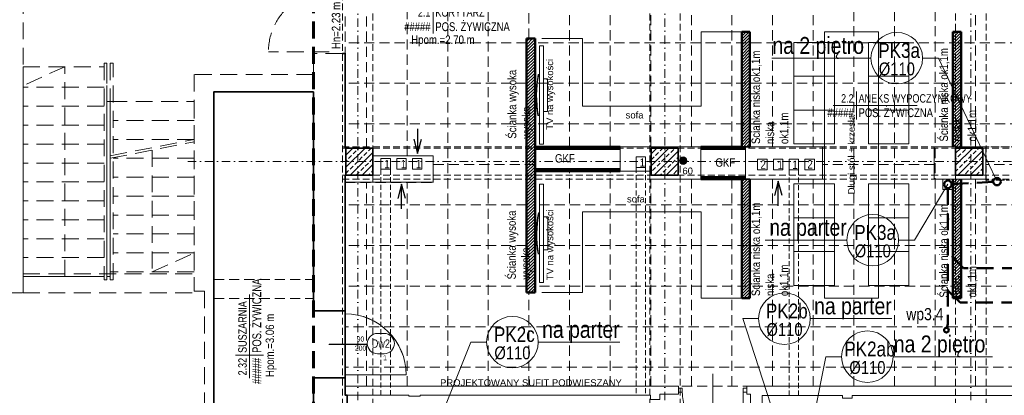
# Model space of a CAD drawing. Header units: millimetres. Extents: x -96593 to 66336, y -23969 to 7139.
# Tile 181 of 256: x -76196 to -74741, y -11182 to -10626. Entities that reach past the tile are written whole.
import ezdxf
from ezdxf.enums import TextEntityAlignment as Align

# ---------------------------------------------------------------- set-up
doc = ezdxf.new("R2010")
doc.units = ezdxf.units.MM
for name, pattern in [('DASHDOT', [1, 0.5, -0.25, 0, -0.25]), ('DASHED', [0.75, 0.5, -0.25]), ('DASHEDX2', [1.5, 1, -0.5])]:
    doc.linetypes.add(name, pattern=pattern)
for name, color, linetype, lineweight in [('!MARIUSZ', 220, 'Continuous', 35), ('BA_drz', 7, 'Continuous', 18), ('BA_KS_ist.', 34, 'Continuous', 50), ('BA_met', 7, 'Continuous', 18), ('BA_sym', 7, 'Continuous', 18), ('BA_txc', 1, 'Continuous', 18), ('BA_txs', 2, 'Continuous', 18), ('MM_KS_OPISY', 7, 'Continuous', 9), ('mm_went_opis', 7, 'Continuous', 15), ('PG_KANALIZACJA', 7, 'Continuous', 18), ('PG_KONSTRUKCJA', 5, 'Continuous', 35), ('PG_OSIE', 1, 'DASHDOT', 18), ('PG_PODCIĄGI', 1, 'DASHED', 18), ('PG_PRZERYWANE_ŚREDNIE', 1, 'DASHEDX2', 18), ('PG_SZRAF', 1, 'Continuous', 18), ('PG_WIDOKOWE_CIENKIE', 1, 'Continuous', 18), ('PG_WYPOSAŻENIE', 1, 'Continuous', 18), ('PG_ŚCIANY_DZIAŁOWE', 3, 'Continuous', 18), ('PG_ŚCIANY_SŁUPY', 4, 'Continuous', 35), ('Wyposażenie', 134, 'Continuous', 18)]:
    doc.layers.add(name, color=color, linetype=linetype, lineweight=lineweight)
doc.layers.add('BA_pom', color=6, linetype='Continuous', lineweight=18, plot=False)
doc.styles.add('BIKTS', font='bikromsw.shx', dxfattribs={"width": 0.85})
doc.styles.add('ROMANS', font='bikromsw.shx', dxfattribs={"width": 0.8})
doc.styles.get("Standard").update_dxf_attribs({"font": 'arial.ttf'})
pattern_1 = [(45, (-8805.7846, 2203.747), (-2.245064, 2.245064), [])]

# ---------------------------------------------------------------- blocks, each defined once
blk = doc.blocks.new('dr1h901')
at = {"color": 0}
blk.add_line((-0.5, 0), (-0.5, 1), dxfattribs=at)
blk.add_line((0, 0.362), (0, -0.266))
blk.add_arc((-0.5, 0), 1, 0, 90, dxfattribs=at)
blk = doc.blocks.new('bikmet')
blk.add_line((0, 1.65), (0, -1.65))
at = {"style": 'ROMANS', "width": 0.8}
blk.add_attdef('NRPOM', text='', height=1, dxfattribs=at).set_placement((-0.33, 0.33), align=Align.RIGHT)
blk.add_attdef('NWAPOM', (0.25, 0.33), '', height=1, dxfattribs=at)
blk.add_attdef('PODLOGA', text='', height=1.04, dxfattribs=at).set_placement((0.25, -0.33), align=Align.TOP_LEFT)
blk = doc.blocks.new('jamb')
blk.add_lwpolyline([(-0.5, -0.5), (-0.5, 0.5), (0.5, 0.5), (0.5, -0.5)], close=True)
blk = doc.blocks.new('symdrz')
blk.add_lwpolyline([(-10, -30, -1), (-10, 30), (10, 30, -1), (10, -30)], format="xyb", close=True)
at = {"style": 'BIKTS', "width": 0.8}
blk.add_attdef('SZERDRZ', text='', height=25, dxfattribs=at).set_placement((77.1, 8.8), align=Align.CENTER)
blk.add_attdef('SYMDRZ', text='', height=25, dxfattribs=at).set_placement((0, 0), align=Align.MIDDLE)
blk.add_attdef('WYSDRZ', text='', height=25, dxfattribs=at).set_placement((77.1, -9.5), align=Align.TOP_CENTER)
blk = doc.blocks.new('A$C4120e4f7')
at = {"linetype": 'DASHED', "ltscale": 10}
blk.add_line((40, 49), (40, 0), dxfattribs=at)
blk.add_lwpolyline([(0, 49), (80, 49), (80, 0), (0, 0)], close=True, dxfattribs=at)
blk = doc.blocks.new('A$C243F7E6F')
at = {"layer": 'PG_SZRAF'}
h = blk.add_hatch(dxfattribs=at)
h.set_pattern_fill('ANSI33', color=256, scale=2)
h.set_pattern_definition([(45, (-6891.598, -2675.306), (-8.980256, 8.980256), []), (45, (-6882.618, -2675.306), (-8.980256, 8.980256), [6.35, -3.175])])
h.paths.add_polyline_path([(0, 0), (40, 0), (40, -40), (0, -40)])
at = {"layer": 'PG_KONSTRUKCJA'}
blk.add_lwpolyline([(0, 0), (40, 0), (40, -40), (0, -40), (0, 0)], dxfattribs=at)
blk = doc.blocks.new('A$Ca59fcd27')
at = {"layer": '!MARIUSZ', "color": 116, "lineweight": 5, "true_color": 0x136734}
for p, q in [((0, 50), (60, 50)), ((0, 0), (0, 50)), ((60, 50), (60, 0)), ((60, 0), (0, 0))]:
    blk.add_line(p, q, dxfattribs=at)
blk = doc.blocks.new('SUFITY_1_P')
at = {"layer": 'PG_PRZERYWANE_ŚREDNIE', "color": 251, "lineweight": 15, "ltscale": 15, "true_color": 0x636466}
for points in [[(9748.6, -489), (10934.6, -489), (10934.6, -641.5), (11086.1, -641.5), (11086.1, -831), (11539.6, -831), (11539.6, -1195.5), (11102.1, -1195.5), (11102.1, -1143), (9734.6, -1143), (9734.6, -841.5), (9864.6, -841.5), (9864.6, -802.5), (9775.6, -802.5), (9775.6, -791), (9734.6, -791), (9734.6, -515), (9748.6, -515), (9748.6, -489)], [(9766.1, -791), (9766.1, -489)], [(9826.1, -802.5), (9826.1, -489)], [(9886.1, -1143), (9886.1, -489)], [(9946.1, -1143), (9946.1, -489)], [(10006.1, -629), (10006.1, -489)], [(10066.1, -789), (10066.1, -489)], [(10126.1, -789), (10126.1, -489)], [(10186.1, -789), (10186.1, -489)], [(10246.1, -789), (10246.1, -489)], [(10306.1, -789), (10306.1, -489)], [(10366.1, -789), (10366.1, -489)], [(10426.1, -789), (10426.1, -489)], [(10486.1, -1143), (10486.1, -489)], [(10546.1, -1143), (10546.1, -489)], [(10606.1, -1143), (10606.1, -489)], [(10666.1, -789), (10666.1, -489)], [(10002.6, -635), (9734.6, -635)], [(10934.6, -635), (10015.1, -635)], [(10002.6, -695), (9734.6, -695)], [(10934.6, -695), (10015.1, -695)], [(10002.6, -755), (9734.6, -755)], [(10934.6, -755), (10015.1, -755)], [(10015.2, -815), (9864.6, -815)], [(10066.1, -1143), (10066.1, -825)], [(10126.1, -1143), (10126.1, -825)], [(10605.1, -815), (10440.1, -815)], [(10866.1, -815), (10681.1, -815)], [(9766.1, -1143), (9766.1, -841.5)], [(9826.1, -1143), (9826.1, -841.5)], [(10186.1, -1143), (10186.1, -837)], [(10246.1, -1143), (10246.1, -837)], [(10306.1, -1143), (10306.1, -837)], [(10366.1, -1143), (10366.1, -837)], [(10426.1, -1143), (10426.1, -837)], [(10666.1, -1143), (10666.1, -837)], [(10002.6, -875), (9734.6, -875)], [(10936.6, -875), (10015.1, -875)], [(10002.6, -935), (9734.6, -935)], [(10936.6, -935), (10015.1, -935)], [(10002.6, -995), (9734.6, -995)], [(10936.6, -995), (10015.1, -995)], [(10006.1, -1143), (10006.1, -1004.5)], [(11539.6, -1055), (9734.6, -1055)], [(11539.6, -1115), (9734.6, -1115)]]:
    blk.add_lwpolyline(points, dxfattribs=at)
for points in [[(10002.6, -629), (10015.1, -629), (10015.1, -1004.5), (10002.6, -1004.5)], [(10440.1, -789), (10015.5, -789), (10015.1, -825), (10184.6, -825), (10184.6, -837), (10440.1, -837)], [(10681.1, -837), (10605.1, -837), (10605.1, -789), (10681.1, -789)]]:
    blk.add_lwpolyline(points, close=True, dxfattribs=at)
blk = doc.blocks.new('A$C19ebea96')
at = {"layer": 'PG_WIDOKOWE_CIENKIE', "color": 40, "true_color": 0xf8d731}
for points in [[(-53.1, -620.1), (-39.1, -620.1), (-39.1, -636.1), (-53.1, -636.1)], [(-15.8, -620.1), (-29.8, -620.1), (-29.8, -636.1), (-15.8, -636.1)], [(7.4, -620.1), (-6.6, -620.1), (-6.6, -636.1), (7.4, -636.1)], [(337.8, -617.8), (323.8, -617.8), (323.8, -633.8), (337.8, -633.8)], [(517.4, -621.3), (503.4, -621.3), (503.4, -637.3), (517.4, -637.3)], [(540.7, -621.3), (526.7, -621.3), (526.7, -637.3), (540.7, -637.3)], [(563.9, -621.3), (549.9, -621.3), (549.9, -637.3), (563.9, -637.3)], [(587.2, -621.3), (573.2, -621.3), (573.2, -637.3), (587.2, -637.3)]]:
    blk.add_lwpolyline(points, close=True, dxfattribs=at)
blk = doc.blocks.new('A$C5DA075D8')
at = {"layer": 'PG_KANALIZACJA'}
h = blk.add_hatch(color=252, dxfattribs=at)
h.dxf.hatch_style = 1
h.paths.add_polyline_path([(1433.7, 1394.3, 1), (1422.7, 1394.3, 1)])
at = {"layer": 'PG_WIDOKOWE_CIENKIE', "lineweight": 18}
h = blk.add_hatch(dxfattribs=at)
h.set_pattern_fill('LINE', color=252, angle=45)
h.set_pattern_definition(pattern_1)
h.paths.add_polyline_path([(1209.3, 1574.8), (1196.8, 1574.8), (1196.8, 1199.3), (1209.3, 1199.3)])
h = blk.add_hatch(dxfattribs=at)
h.set_pattern_fill('LINE', color=252, angle=45)
h.set_pattern_definition(pattern_1)
h.paths.add_polyline_path([(1526.8, 1584.8), (1514.8, 1584.8), (1514.8, 1414.8), (1454.3, 1414.8), (1454.3, 1411.8), (1520.3, 1411.8), (1520.3, 1414.8), (1526.8, 1414.8)])
h.paths.add_polyline_path([(1526.8, 1366.8), (1520.3, 1366.8), (1520.3, 1369.8), (1454.3, 1369.8), (1454.3, 1366.8), (1514.8, 1366.8), (1514.8, 1190.8), (1526.8, 1190.8)])
h = blk.add_hatch(dxfattribs=at)
h.set_pattern_fill('LINE', color=252, angle=45)
h.set_pattern_definition(pattern_1)
h.paths.add_polyline_path([(1838.8, 1584.8), (1826.8, 1584.8), (1826.8, 1414.8), (1838.8, 1414.8)])
h.paths.add_polyline_path([(1838.8, 1366.8), (1826.8, 1366.8), (1826.8, 1190.8), (1838.8, 1190.8)])
at = {"layer": '!MARIUSZ', "color": 252, "lineweight": 5}
for p, q in [((1215.7, 1491.3), (1215.7, 1563.9)), ((1215.7, 1563.9), (1221.7, 1563.9)), ((1221.7, 1563.9), (1221.7, 1418.7)), ((1214.1, 1521.6), (1214.9, 1521.6)), ((1215.7, 1521.6), (1214.9, 1521.6)), ((1215.7, 1461.1), (1215.7, 1521.6)), ((1221.7, 1515.5), (1227.9, 1515.5)), ((1227.9, 1467.1), (1227.9, 1515.5)), ((1215.7, 1491.3), (1215.7, 1418.7)), ((1304.5, 1474.8), (1354.5, 1474.8)), ((1214.2, 1461.1), (1213.5, 1461.1)), ((1214.2, 1461.1), (1215.7, 1461.1)), ((1221.7, 1467.1), (1227.9, 1467.1)), ((1215.7, 1418.7), (1221.7, 1418.7)), ((1215.9, 1286.8), (1215.9, 1359.3)), ((1215.9, 1359.3), (1222, 1359.3)), ((1222, 1359.3), (1222, 1214.2)), ((1214.4, 1317), (1215.1, 1317)), ((1215.9, 1317), (1215.1, 1317)), ((1215.9, 1256.5), (1215.9, 1317)), ((1222, 1311), (1228.2, 1311)), ((1228.2, 1262.6), (1228.2, 1311)), ((1304.5, 1318.8), (1354.5, 1318.8)), ((1215.9, 1286.8), (1215.9, 1214.2)), ((1214.5, 1256.5), (1213.7, 1256.5)), ((1214.5, 1256.5), (1215.9, 1256.5)), ((1222, 1262.6), (1228.2, 1262.6)), ((1215.9, 1214.2), (1222, 1214.2))]:
    blk.add_line(p, q, dxfattribs=at)
at = {"layer": '!MARIUSZ', "color": 252, "linetype": 'DASHED', "lineweight": 0, "ltscale": 50, "extrusion": (0, 0, -1)}
blk.add_line((905.3, 1555.1), (815.3, 1555.1), dxfattribs=at)
at = {"layer": '!MARIUSZ', "color": 252, "linetype": 'DASHED', "lineweight": 0, "ltscale": 50}
for p, q in [((924.8, 1552.8), (881.8, 1552.8)), ((581.8, 1401.3), (705.8, 1425.8)), ((581.8, 1397.8), (705.8, 1422.2))]:
    blk.add_line(p, q, dxfattribs=at)
at = {"layer": '!MARIUSZ', "color": 252}
for p, q in [((1526.8, 1414.8), (1514.8, 1414.8)), ((1526.8, 1366.8), (1514.8, 1366.8))]:
    blk.add_line(p, q, dxfattribs=at)
at = {"layer": '!MARIUSZ', "color": 252, "linetype": 'DASHED', "lineweight": 0, "ltscale": 50}
for points in [[(479.3, 1846.8), (426.8, 1846.8), (426.8, 1562.3), (404.8, 1562.3), (404.8, 1489.3), (426.8, 1489.3), (426.8, 1198.8), (452.8, 1198.8), (452.8, 1816.8), (477.8, 1816.8), (477.8, 1839.3), (479.3, 1839.3), (479.3, 1846.8)], [(881.8, 1521.8), (881.8, 1552.8)], [(514.8, 1222.8), (514.8, 1533.3), (452.8, 1505.3)], [(572.8, 1222.8), (452.8, 1222.8), (452.8, 1533.3), (572.8, 1533.3)], [(576.8, 1533.3), (576.8, 1222.8)], [(881.8, 1521.8), (705.8, 1521.8), (705.8, 1201.3), (720.8, 1201.3)], [(572.8, 1502.8), (452.8, 1502.8)], [(572.8, 1474.8), (452.8, 1474.8)], [(572.8, 1446.8), (452.8, 1446.8)], [(705.8, 1453.8), (585.8, 1453.8)], [(705.8, 1425.8), (585.8, 1425.8)], [(572.8, 1418.8), (452.8, 1418.8)], [(705.8, 1397.8), (585.8, 1397.8)], [(643.8, 1410), (643.8, 1229.8), (705.8, 1257.8)], [(572.8, 1390.8), (452.8, 1390.8)], [(705.8, 1369.8), (585.8, 1369.8)], [(572.8, 1362.8), (452.8, 1362.8)], [(705.8, 1341.8), (585.8, 1341.8)], [(572.8, 1334.8), (452.8, 1334.8)], [(705.8, 1313.8), (585.8, 1313.8)], [(572.8, 1306.8), (452.8, 1306.8)], [(572.8, 1306.8), (452.8, 1306.8)], [(572.8, 1306.8), (452.8, 1306.8)], [(576.8, 1222.8), (576.8, 1303.2)], [(705.8, 1285.8), (585.8, 1285.8)], [(572.8, 1278.8), (452.8, 1278.8)], [(705.8, 1257.8), (585.8, 1257.8)], [(572.8, 1250.8), (452.8, 1250.8)], [(452.8, 1226.8), (705.8, 1226.8)], [(452.8, 1222.8), (572.8, 1222.8)], [(572.8, 1222.8), (452.8, 1222.8)], [(452.8, 1198.8), (705.8, 1198.8)], [(720.8, 1201.3), (720.8, 814.8), (702.3, 814.8), (702.3, 762.8), (881.8, 762.8), (881.8, 762.8), (881.8, 762.8), (881.8, 762.8)]]:
    blk.add_lwpolyline(points, dxfattribs=at)
for points in [[(572.8, 1217.8), (576.8, 1217.8), (576.8, 1538.3), (572.8, 1538.3)], [(581.8, 1217.8), (585.8, 1217.8), (585.8, 1538.3), (581.8, 1538.3)], [(581.8, 1481.8), (576.8, 1481.8), (576.8, 1222.8), (581.8, 1222.8)], [(581.8, 1481.8), (705.8, 1481.8), (705.8, 1229.8), (581.8, 1229.8)]]:
    blk.add_lwpolyline(points, close=True, dxfattribs=at)
at = {"layer": '!MARIUSZ', "color": 252, "lineweight": 5}
for centre, start, end in [((1373.2, 1489.7), 168.6625, 190.1398), ((1374, 1489.7), 168.6662, 190.136), ((1373.5, 1285.1), 168.6625, 190.1398), ((1374.3, 1285.1), 168.6662, 190.136)]:
    blk.add_arc(centre, 162.3, start, end, dxfattribs=at)
at = {"layer": '!MARIUSZ', "color": 252, "linetype": 'DASHED', "lineweight": 0, "ltscale": 50}
blk.add_ellipse((905.3, 1555.1), major_axis=(-63.6, 63.6), ratio=1, start_param=-0.785398, end_param=0.785398, dxfattribs=at)
at = {"layer": 'BA_met', "color": 252}
for points in [[(1649.9, 1475.9), (1773.7, 1475.9)], [(787.5, 1072.4), (787.5, 1196.2)]]:
    blk.add_lwpolyline(points, dxfattribs=at)
at = {"layer": 'mm_went_opis', "color": 252, "linetype": 'DASHED', "lineweight": 15, "ltscale": 15}
for p, q in [((1358.7, 1384), (1358.7, 1047.3)), ((1372.7, 1384), (1372.7, 1047.3)), ((981.7, 1047.3), (981.7, 1381.7)), ((995.7, 1047.3), (995.7, 1381.7)), ((1584.8, 1380.5), (1584.8, 1046.8)), ((1598.8, 1380.5), (1598.8, 1046.8))]:
    blk.add_line(p, q, dxfattribs=at)
at = {"layer": 'mm_went_opis', "color": 252, "lineweight": 30}
for points in [[(1035.8, 1441.2), (1035.8, 1404.8)], [(1030.1, 1426), (1035.8, 1404.8), (1041.5, 1426)], [(1017.7, 1338.2), (1012.1, 1359.4), (1006.4, 1338.2)], [(1012.1, 1323), (1012.1, 1359.4)], [(1574.3, 1342.5), (1568.6, 1363.7), (1562.9, 1342.5)], [(1568.6, 1327.3), (1568.6, 1363.7)]]:
    blk.add_lwpolyline(points, dxfattribs=at)
at = {"layer": 'PG_KANALIZACJA', "color": 252}
blk.add_circle((1428.2, 1394.3), 5.5, dxfattribs=at)
at = {"layer": 'PG_OSIE', "color": 252, "ltscale": 25}
for points in [[(947.3, 2784.4), (947.3, 0)], [(1401.3, 2784.4), (1401.3, 0)], [(1853.3, 2784.4), (1853.3, 0)], [(696.2, 1392.8), (2976.4, 1392.8)]]:
    blk.add_lwpolyline(points, dxfattribs=at)
at = {"layer": 'PG_PODCIĄGI', "color": 252, "ltscale": 30}
for p, q in [((734.8, 1218.3), (881.8, 1218.3)), ((734.8, 1190.3), (881.8, 1190.3))]:
    blk.add_line(p, q, dxfattribs=at)
at = {"layer": 'PG_PODCIĄGI', "color": 252, "ltscale": 20}
for points in [[(924.8, 2631.8), (924.8, 157.8)], [(969.8, 2631.8), (969.8, 157.8)], [(1378.8, 2631.8), (1378.8, 157.8)], [(1423.8, 2631.8), (1423.8, 157.8)], [(1830.8, 2631.8), (1830.8, 157.8)], [(1875.8, 2631.8), (1875.8, 157.8)], [(924.8, 1414.8), (2280.3, 1414.8)], [(924.8, 1412.8), (2778.8, 1412.8)], [(924.8, 1372.8), (2778.8, 1372.8)], [(924.8, 1366.8), (2778.8, 1366.8)]]:
    blk.add_lwpolyline(points, dxfattribs=at)
at = {"layer": 'PG_PRZERYWANE_ŚREDNIE', "color": 252, "lineweight": 60, "ltscale": 25}
blk.add_lwpolyline([(869, 2673), (869, 1675), (882.2, 1675), (882.2, 91.7)], dxfattribs=at)
at = {"layer": 'PG_WIDOKOWE_CIENKIE', "color": 252, "lineweight": 50}
for p, q in [((1196.8, 1574.8), (1196.8, 1199.3)), ((1196.8, 1574.8), (1209.3, 1574.8)), ((1209.3, 1574.8), (1209.3, 1199.3)), ((1514.8, 1584.8), (1514.8, 1414.8)), ((1514.8, 1584.8), (1526.8, 1584.8)), ((1526.8, 1584.8), (1526.8, 1414.8)), ((1826.8, 1584.8), (1826.8, 1414.8)), ((1826.8, 1584.8), (1838.8, 1584.8)), ((1838.8, 1584.8), (1838.8, 1414.8)), ((1335.3, 1414.8), (1209.3, 1414.8)), ((1335.3, 1411.8), (1209.3, 1411.8)), ((1454.3, 1414.8), (1514.8, 1414.8)), ((1454.3, 1411.8), (1520.3, 1411.8)), ((1335.3, 1381.8), (1209.3, 1381.8)), ((1335.3, 1378.8), (1209.3, 1378.8)), ((1520.3, 1369.8), (1454.3, 1369.8)), ((1514.8, 1366.8), (1454.3, 1366.8)), ((1514.8, 1190.8), (1514.8, 1366.8)), ((1526.8, 1190.8), (1526.8, 1366.8)), ((1826.8, 1190.8), (1826.8, 1366.8)), ((1838.8, 1190.8), (1838.8, 1366.8)), ((1196.8, 1199.3), (1209.3, 1199.3)), ((1526.8, 1190.8), (1514.8, 1190.8)), ((1838.8, 1190.8), (1826.8, 1190.8))]:
    blk.add_line(p, q, dxfattribs=at)
at = {"layer": 'PG_ŚCIANY_DZIAŁOWE', "color": 252}
for points in [[(1454.3, 1366.8), (1454.3, 1414.8), (1335.3, 1414.8), (1335.3, 1378.8), (1378.8, 1378.8), (1378.8, 1366.8), (1454.3, 1366.8)], [(1520.3, 1366.8), (1520.3, 1414.8), (1634.3, 1414.8), (1634.3, 1366.8), (1520.3, 1366.8)], [(1799.3, 1366.8), (1875.3, 1366.8), (1875.3, 1414.8), (1799.3, 1414.8), (1799.3, 1366.8)], [(969.8, 1401.3), (1058.8, 1401.3), (1058.8, 1362.3), (928.8, 1362.3)], [(928.8, 1060.8), (1421.3, 1060.8), (1421.3, 1048.8), (1393.8, 1048.8), (1393.8, 1040.8), (1379.8, 1040.8), (1379.8, 1047.3), (1039.8, 1047.3), (1039.8, 1045.8), (1022.8, 1045.8), (1022.8, 1047.3), (928.8, 1047.3), (928.8, 1060.8)], [(1522.3, 1060.8), (2174.3, 1060.8)], [(2017.8, 1046.8), (1677.8, 1046.8), (1677.8, 1042.8), (1663.8, 1042.8), (1663.8, 1046.8), (1544.8, 1046.8), (1544.8, 977.8), (1571.8, 977.8), (1571.8, 959.2), (1677.8, 959.2), (1677.8, 817.8), (1635.8, 817.8), (1635.8, 838.3), (1656.8, 838.3), (1656.8, 943.3), (1541.8, 943.3), (1541.8, 940.8), (1527.8, 940.8), (1527.8, 1048.8), (1522.3, 1048.8), (1522.3, 1060.8)]]:
    blk.add_lwpolyline(points, dxfattribs=at)
at = {"layer": 'PG_ŚCIANY_SŁUPY', "color": 252}
for points in [[(924.8, 1552.8), (928.8, 1552.8), (928.8, 1412.8), (969.8, 1412.8), (969.8, 1372.8), (928.8, 1372.8), (928.8, 1172.3), (881.8, 1172.3), (881.8, 1496.3)], [(881.8, 1496.3), (734.8, 1496.3), (734.8, 826.3), (881.8, 826.3)], [(734.8, 1201.3), (734.8, 1496.3), (881.8, 1496.3)], [(928.8, 1172.3), (928.8, 1073.3)], [(881.8, 826.3), (881.8, 1073.3), (928.8, 1073.3), (928.8, 1047.3), (931.8, 1047.3), (931.8, 812.8), (969.8, 812.8), (969.8, 772.8), (933.3, 772.8), (933.3, 202.8)]]:
    blk.add_lwpolyline(points, dxfattribs=at)
at = {"layer": 'Wyposażenie', "color": 252, "lineweight": 5}
for p, q in [((1219.3, 1574.8), (1279.3, 1574.8)), ((1279.3, 1574.8), (1279.3, 1474.8)), ((1454.8, 1474.8), (1454.8, 1584.8)), ((1454.8, 1584.8), (1514.8, 1584.8)), ((1636.8, 1584.6), (1716.8, 1584.6)), ((1636.8, 1584.6), (1636.8, 1190.8)), ((1716.8, 1584.6), (1716.8, 1190.8)), ((1279.3, 1474.8), (1454.8, 1474.8)), ((1279.3, 1318.8), (1454.8, 1318.8)), ((1279.3, 1318.8), (1454.8, 1318.8)), ((1279.3, 1318.8), (1279.3, 1199.3)), ((1454.8, 1318.8), (1454.8, 1190.8)), ((1219.3, 1199.3), (1279.3, 1199.3)), ((1454.8, 1190.8), (1514.8, 1190.8)), ((1636.8, 1190.8), (1716.8, 1190.8))]:
    blk.add_line(p, q, dxfattribs=at)
at = {"color": 252}
blk.add_blockref('A$C19ebea96', (1034.8, 2017.8), dxfattribs=at)
at = {"layer": 'BA_drz', "color": 252, "zscale": -90}
for p, xscale, yscale, rotation in [((928.8, 1122.6), -90, 89.99999999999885, 270), ((1471.8, 1054.8), 90, 90, 180)]:
    blk.add_blockref('dr1h901', p, dxfattribs=dict(at, xscale=xscale, yscale=yscale, rotation=rotation))
at = {"layer": 'BA_drz', "color": 252, "xscale": -5.5, "yscale": 5.999999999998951, "zscale": 5.5}
for p in [(1424.1, 1054.8), (1519.6, 1054.8)]:
    blk.add_blockref('jamb', p, dxfattribs=at)
at = {"layer": 'BA_met', "color": 252}
ref = blk.add_blockref('bikmet', (1059, 1603.1), dxfattribs=dict(at, xscale=12.5, yscale=12.5, zscale=12.5))
ref.add_attrib('NRPOM', ' 2.1', dxfattribs={"layer": '0', "height": 12.5, "style": 'ROMANS', "width": 0.8}).set_placement((1054.8, 1607.3), align=Align.RIGHT)
ref.add_attrib('NWAPOM', 'KORYTARZ', (1062.1, 1607.3), dxfattribs={"layer": '0', "height": 12.5, "style": 'ROMANS', "width": 0.8})
ref.add_attrib('RAREA', '#####', dxfattribs={"layer": '0', "height": 13.02, "style": 'ROMANS', "width": 0.8}).set_placement((1054.8, 1598.9), align=Align.TOP_RIGHT)
ref.add_attrib('PODLOGA', 'POS. ŻYWICZNA', dxfattribs={"layer": '0', "height": 13.021, "style": 'ROMANS', "width": 0.8}).set_placement((1062.1, 1598.9), align=Align.TOP_LEFT)
ref = blk.add_blockref('bikmet', (1684.2, 1475.9), dxfattribs=dict(at, xscale=12.5, yscale=12.5, zscale=12.5))
ref.add_attrib('NRPOM', ' 2.2', dxfattribs={"layer": '0', "height": 12.5, "style": 'ROMANS', "width": 0.8}).set_placement((1680.1, 1480.1), align=Align.RIGHT)
ref.add_attrib('NWAPOM', 'ANEKS WYPOCZYNKOWY', (1687.4, 1480.1), dxfattribs={"layer": '0', "height": 12.5, "style": 'ROMANS', "width": 0.8})
ref.add_attrib('RAREA', '#####', dxfattribs={"layer": '0', "height": 13.02, "style": 'ROMANS', "width": 0.8}).set_placement((1680.1, 1471.7), align=Align.TOP_RIGHT)
ref.add_attrib('PODLOGA', 'POS. ŻYWICZNA', dxfattribs={"layer": '0', "height": 13.021, "style": 'ROMANS', "width": 0.8}).set_placement((1687.4, 1471.7), align=Align.TOP_LEFT)
ref = blk.add_blockref('bikmet', (787.5, 1106.8), dxfattribs=dict(at, xscale=12.5, yscale=12.5, zscale=12.5, rotation=90))
ref.add_attrib('NRPOM', ' 2.32', dxfattribs={"layer": '0', "height": 12.5, "rotation": 90, "style": 'ROMANS', "width": 0.8}).set_placement((783.3, 1102.6), align=Align.RIGHT)
ref.add_attrib('NWAPOM', 'SUSZARNIA', (783.3, 1109.9), dxfattribs={"layer": '0', "height": 12.5, "rotation": 90, "style": 'ROMANS', "width": 0.8})
ref.add_attrib('RAREA', '#####', dxfattribs={"layer": '0', "height": 13.02, "rotation": 90, "style": 'ROMANS', "width": 0.8}).set_placement((791.6, 1102.6), align=Align.TOP_RIGHT)
ref.add_attrib('PODLOGA', 'POS. ŻYWICZNA', dxfattribs={"layer": '0', "height": 13.021, "rotation": 90, "style": 'ROMANS', "width": 0.8}).set_placement((791.6, 1109.9), align=Align.TOP_LEFT)
at = {"layer": 'BA_sym', "color": 252}
ref = blk.add_blockref('symdrz', (981.5, 1123.7), dxfattribs=dict(at, xscale=0.5000000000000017, yscale=0.5000000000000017, zscale=0.5000000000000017, rotation=4.729105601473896e-06))
ref.add_attrib('Symdrz', 'Dw2', dxfattribs={"height": 12.5, "rotation": 0, "style": 'BIKTS', "width": 0.8}).set_placement((981.5, 1123.7), align=Align.MIDDLE_CENTER)
ref.add_attrib('Szerdrz', '90', dxfattribs={"layer": 'BA_txc', "height": 7.5, "rotation": 0, "style": 'BIKTS', "width": 0.8}).set_placement((951.5, 1130.5), align=Align.MIDDLE_CENTER)
ref.add_attrib('Wysdrz', '200', dxfattribs={"layer": 'BA_txc', "height": 7.5, "rotation": 0, "style": 'BIKTS', "width": 0.8}).set_placement((951.5, 1117), align=Align.MIDDLE_CENTER)
ref.add_attrib('Sztuk', '1', (984.9, 1099), dxfattribs={"layer": 'BA_pom', "height": 7.5, "rotation": 0, "style": 'BIKTS', "width": 0.8})
at = {"layer": 'PG_KONSTRUKCJA', "color": 252}
for p in [(929.8, 1412.8), (1380.8, 1412.8), (1830.8, 1412.8)]:
    blk.add_blockref('A$C243F7E6F', p, dxfattribs=at)
at = {"layer": 'PG_PRZERYWANE_ŚREDNIE', "color": 252}
blk.add_blockref('SUFITY_1_P', (-8805.8, 2203.7), dxfattribs=at)
at = {"layer": 'PG_WYPOSAŻENIE', "color": 252}
blk.add_blockref('A$C4120e4f7', (1875.3, 1365.5), dxfattribs=at)
at = {"layer": 'Wyposażenie', "color": 252}
for p in [(1591.8, 1519.1), (1701.8, 1519.1), (1591.8, 1469.1), (1701.8, 1469.1), (1591.8, 1419.1), (1701.8, 1419.1), (1591.8, 1309.8), (1701.8, 1309.8), (1591.8, 1259.8), (1701.8, 1259.8), (1591.8, 1209.8), (1701.8, 1209.8)]:
    blk.add_blockref('A$Ca59fcd27', p, dxfattribs=at)
at = {"layer": '!MARIUSZ', "color": 252, "insert": (1069, 1070.9), "char_height": 10, "attachment_point": 1}
blk.add_mtext_dynamic_manual_height_columns('PROJEKTOWANY SUFIT PODWIESZANY', width=650.68, gutter_width=50, heights=[0], dxfattribs=at)
at = {"layer": 'BA_txs', "color": 252, "style": 'BIKTS', "width": 0.85}
for s, p in [('Hn=2.23 m', (921.5, 1559.3)), ('Hpom.=3.06 m', (823.7, 1074.2))]:
    blk.add_text(s, height=12.5, rotation=90, dxfattribs=at).set_placement(p)
blk.add_text('Hpom.=2.70 m', height=12.5, dxfattribs=at).set_placement((1026.4, 1566.9))
at = {"layer": 'BA_txs', "color": 252, "char_height": 12.5, "attachment_point": 1, "rotation": 90, "style": 'BIKTS'}
for s, insert in [('Ścianka niska ok1,1m', (1529.2, 1418.8)), ('Ścianka niska ok1,1m', (1806.9, 1422.5)), ('Ścianka wysoka', (1169.1, 1426.8)), ('Ścianka niska ok1,1m', (1529.2, 1194)), ('Ścianka niska ok1,1m', (1806.9, 1191.7)), ('Ścianka wysoka', (1168.4, 1218.6))]:
    blk.add_mtext_dynamic_manual_height_columns(s, width=650.68, gutter_width=50, heights=[0], dxfattribs=dict(at, insert=insert))
at = {"layer": 'BA_txs', "color": 252, "char_height": 12.5, "attachment_point": 1, "style": 'BIKTS'}
for insert in [(1238.8, 1403.9), (1475.8, 1397.8)]:
    blk.add_mtext_dynamic_manual_height_columns('GKF', width=650.68, gutter_width=50, heights=[0], dxfattribs=dict(at, insert=insert))
at = {"layer": 'BA_txs', "color": 252, "insert": (1317.4, 350.6), "char_height": 12.5, "width": 265.598, "attachment_point": 7, "rotation": 90, "style": 'BIKTS'}
blk.add_mtext('\\pi58.92981;LISTWA ODBOJOWA\\P\\pi95.61136; ŚCIENNA', dxfattribs=at)
at = {"layer": 'mm_went_opis', "color": 252, "lineweight": 30, "style": 'BIKTS', "width": 0.85}
for s, p in [('1', (1364, 1385.3)), ('1', (986.7, 1382.9)), ('1', (1011, 1382.9)), ('1', (1033.3, 1382.9)), ('2', (1542.5, 1382.3)), ('1', (1567.6, 1381.7)), ('1', (1589.5, 1381.9)), ('2', (1611.7, 1382.6))]:
    blk.add_text(s, height=12.5, dxfattribs=at).set_placement(p)
at = {"layer": 'PG_KANALIZACJA', "color": 252, "insert": (1427.1, 1384.1), "char_height": 10, "attachment_point": 1}
blk.add_mtext_dynamic_manual_height_columns('60', width=650.68, gutter_width=50, heights=[0], dxfattribs=at)
at = {"layer": 'Wyposażenie', "color": 252, "lineweight": 5, "char_height": 10, "attachment_point": 1, "rotation": 90}
for s, insert in [('TV na wysokości', (1226.1, 1440)), ('Długi stół + krzesła', (1671.8, 1344.5)), ('TV na wysokości', (1226.3, 1217.5))]:
    blk.add_mtext_dynamic_manual_height_columns(s, width=650.68, gutter_width=50, heights=[0], dxfattribs=dict(at, insert=insert))
at = {"layer": 'Wyposażenie', "color": 252, "lineweight": 5, "char_height": 10, "attachment_point": 1}
for insert in [(1343.2, 1466.7), (1345.2, 1342.5)]:
    blk.add_mtext_dynamic_manual_height_columns('sofa', width=650.68, gutter_width=50, heights=[0], dxfattribs=dict(at, insert=insert))

msp = doc.modelspace()

# ---------------------------------------------------------------- linework, layer by layer
at = {"layer": 'BA_KS_ist.', "linetype": 'DASHED', "ltscale": 50}
for p, q in [((-74818.5, -10869.8), (-74757, -10866.1)), ((-74824, -10875.3), (-74824, -11076.5)), ((-74800.8, -10993.6), (-74824, -10970.4)), ((-74681.6, -10993.6), (-74800.8, -10993.6)), ((-74806.1, -11044.8), (-74824, -11026.9)), ((-74645, -11044.8), (-74806.1, -11044.8)), ((-74825.4, -11082.1), (-74824, -11076.5))]:
    msp.add_line(p, q, dxfattribs=at)
at = {"layer": 'BA_KS_ist.', "linetype": 'Continuous', "lineweight": 15, "ltscale": 25}
msp.add_lwpolyline([(-74831.5, -10862.3), (-74816.5, -10862.3), (-74816.5, -10877.3), (-74831.5, -10877.3)], close=True, dxfattribs=at)
at = {"layer": 'BA_KS_ist.', "linetype": 'Continuous', "ltscale": 25}
for centre, radius in [((-74824, -10869.8), 5.5), ((-74751.5, -10865.8), 5.5), ((-74826.3, -11085.5), 3.5)]:
    msp.add_circle(centre, radius, dxfattribs=at)
at = {"layer": 'BA_met', "color": 252}
for points in [[(-74993.5, -10753.2), (-74869.7, -10753.2)], [(-75855.9, -11156.7), (-75855.9, -11032.9)]]:
    msp.add_lwpolyline(points, dxfattribs=at)
at = {"layer": 'MM_KS_OPISY'}
for p, q in [((-75084.3, -10683.2), (-74937.7, -10683.2)), ((-74838.1, -10683.2), (-74861.5, -10683.2)), ((-74838.1, -10683.2), (-74753.9, -10860.9)), ((-74873.6, -10952.4), (-74824, -10869.8)), ((-75093.9, -10952.4), (-74973.2, -10952.4)), ((-74873.6, -10952.4), (-74897, -10952.4)), ((-75103.7, -11068.5), (-75127.1, -11068.5)), ((-75127.1, -11068.5), (-75065.7, -11257.1)), ((-75027.5, -11068.5), (-74906.8, -11068.5)), ((-75529, -11103.2), (-75647, -11397.2)), ((-75505.6, -11103.2), (-75529, -11103.2)), ((-75429.4, -11103.2), (-75308.7, -11103.2)), ((-75004.5, -11124.8), (-75023.3, -11219.4)), ((-74981.1, -11124.8), (-75004.5, -11124.8)), ((-74904.9, -11124.8), (-74758.3, -11124.8))]:
    msp.add_line(p, q, dxfattribs=at)
for centre in [(-74899.6, -10683.2), (-74935.1, -10952.4), (-75065.6, -11068.5), (-75467.5, -11103.2), (-74943, -11124.8)]:
    msp.add_circle(centre, 38.1, dxfattribs=at)

# ---------------------------------------------------------------- block references
at = {"layer": 'BA_drz', "color": 252, "zscale": -90}
for p, xscale, yscale, rotation in [((-75714.5, -11106.4), -90, 89.99999999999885, 270), ((-75171.5, -11174.3), 90, 90, 180)]:
    msp.add_blockref('dr1h901', p, dxfattribs=dict(at, xscale=xscale, yscale=yscale, rotation=rotation))
at = {"layer": 'BA_drz', "color": 252, "xscale": -5.5, "yscale": 5.999999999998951, "zscale": 5.5}
for p in [(-75219.3, -11174.3), (-75123.8, -11174.3)]:
    msp.add_blockref('jamb', p, dxfattribs=at)
at = {"layer": 'BA_met', "color": 252}
ref = msp.add_blockref('bikmet', (-75584.4, -10626), dxfattribs=dict(at, xscale=12.5, yscale=12.5, zscale=12.5))
ref.add_attrib('NRPOM', ' 2.1', dxfattribs={"layer": '0', "height": 12.5, "style": 'ROMANS', "width": 0.8}).set_placement((-75588.6, -10621.8), align=Align.RIGHT)
ref.add_attrib('NWAPOM', 'KORYTARZ', (-75581.3, -10621.8), dxfattribs={"layer": '0', "height": 12.5, "style": 'ROMANS', "width": 0.8})
ref.add_attrib('RAREA', '#####', dxfattribs={"layer": '0', "height": 13.02, "style": 'ROMANS', "width": 0.8}).set_placement((-75588.6, -10630.1), align=Align.TOP_RIGHT)
ref.add_attrib('PODLOGA', 'POS. ŻYWICZNA', dxfattribs={"layer": '0', "height": 13.021, "style": 'ROMANS', "width": 0.8}).set_placement((-75581.3, -10630.1), align=Align.TOP_LEFT)
ref = msp.add_blockref('bikmet', (-74959.1, -10753.2), dxfattribs=dict(at, xscale=12.5, yscale=12.5, zscale=12.5))
ref.add_attrib('NRPOM', ' 2.2', dxfattribs={"layer": '0', "height": 12.5, "style": 'ROMANS', "width": 0.8}).set_placement((-74963.3, -10749), align=Align.RIGHT)
ref.add_attrib('NWAPOM', 'ANEKS WYPOCZYNKOWY', (-74956, -10749), dxfattribs={"layer": '0', "height": 12.5, "style": 'ROMANS', "width": 0.8})
ref.add_attrib('RAREA', '#####', dxfattribs={"layer": '0', "height": 13.02, "style": 'ROMANS', "width": 0.8}).set_placement((-74963.3, -10757.3), align=Align.TOP_RIGHT)
ref.add_attrib('PODLOGA', 'POS. ŻYWICZNA', dxfattribs={"layer": '0', "height": 13.021, "style": 'ROMANS', "width": 0.8}).set_placement((-74956, -10757.3), align=Align.TOP_LEFT)
ref = msp.add_blockref('bikmet', (-75855.9, -11122.3), dxfattribs=dict(at, xscale=12.5, yscale=12.5, zscale=12.5, rotation=90))
ref.add_attrib('NRPOM', ' 2.32', dxfattribs={"layer": '0', "height": 12.5, "rotation": 90, "style": 'ROMANS', "width": 0.8}).set_placement((-75860, -11126.5), align=Align.RIGHT)
ref.add_attrib('NWAPOM', 'SUSZARNIA', (-75860, -11119.2), dxfattribs={"layer": '0', "height": 12.5, "rotation": 90, "style": 'ROMANS', "width": 0.8})
ref.add_attrib('RAREA', '#####', dxfattribs={"layer": '0', "height": 13.02, "rotation": 90, "style": 'ROMANS', "width": 0.8}).set_placement((-75851.7, -11126.5), align=Align.TOP_RIGHT)
ref.add_attrib('PODLOGA', 'POS. ŻYWICZNA', dxfattribs={"layer": '0', "height": 13.021, "rotation": 90, "style": 'ROMANS', "width": 0.8}).set_placement((-75851.7, -11119.2), align=Align.TOP_LEFT)
at = {"layer": 'BA_sym', "color": 252}
ref = msp.add_blockref('symdrz', (-75661.9, -11105.4), dxfattribs=dict(at, xscale=0.5000000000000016, yscale=0.5000000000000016, zscale=0.5000000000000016, rotation=4.729105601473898e-06))
ref.add_attrib('Symdrz', 'Dw2', dxfattribs={"height": 12.5, "rotation": 0, "style": 'BIKTS', "width": 0.8}).set_placement((-75661.9, -11105.4), align=Align.MIDDLE_CENTER)
ref.add_attrib('Szerdrz', '90', dxfattribs={"layer": 'BA_txc', "height": 7.5, "rotation": 0, "style": 'BIKTS', "width": 0.8}).set_placement((-75691.9, -11098.6), align=Align.MIDDLE_CENTER)
ref.add_attrib('Wysdrz', '200', dxfattribs={"layer": 'BA_txc', "height": 7.5, "rotation": 0, "style": 'BIKTS', "width": 0.8}).set_placement((-75691.9, -11112.1), align=Align.MIDDLE_CENTER)
ref.add_attrib('Sztuk', '1', (-75658.5, -11130.1), dxfattribs={"layer": 'BA_pom', "height": 7.5, "rotation": 0, "style": 'BIKTS', "width": 0.8})
at = {"layer": 'mm_went_opis', "color": 2, "lineweight": 60}
msp.add_blockref('A$C5DA075D8', (-76643.4, -12229.1), dxfattribs=at)

# ---------------------------------------------------------------- texts
at = {"layer": 'BA_txs', "color": 252, "style": 'BIKTS', "width": 0.85}
for s, p in [('Hn=2.23 m', (-75721.8, -10669.8)), ('Hpom.=3.06 m', (-75819.7, -11154.9))]:
    msp.add_text(s, height=12.5, rotation=90, dxfattribs=at).set_placement(p)
msp.add_text('Hpom.=2.70 m', height=12.5, dxfattribs=at).set_placement((-75616.9, -10662.1))
at = {"layer": 'BA_txs', "color": 252, "char_height": 12.5, "attachment_point": 1, "rotation": 90, "style": 'BIKTS'}
for s, insert in [('Ścianka wysoka', (-75474.2, -10802.3)), ('Ścianka niska ok1,1m', (-75114.1, -10810.3)), ('Ścianka niska ok1,1m', (-74836.4, -10806.5)), ('Ścianka wysoka', (-75475, -11010.5)), ('Ścianka niska ok1,1m', (-75114.1, -11035.1)), ('Ścianka niska ok1,1m', (-74836.4, -11037.3))]:
    msp.add_mtext_dynamic_manual_height_columns(s, width=6.507, gutter_width=50, heights=[0], dxfattribs=dict(at, insert=insert))
at = {"layer": 'BA_txs', "color": 252, "char_height": 12.5, "attachment_point": 1, "style": 'BIKTS'}
for insert in [(-75404.6, -10825.2), (-75167.5, -10831.3)]:
    msp.add_mtext_dynamic_manual_height_columns('GKF', width=6.507, gutter_width=50, heights=[0], dxfattribs=dict(at, insert=insert))
at = {"layer": 'BA_txs', "color": 252, "insert": (-75326, -11878.4), "char_height": 12.5, "width": 265.598, "attachment_point": 7, "rotation": 90, "style": 'BIKTS'}
msp.add_mtext('\\pi58.92981;LISTWA ODBOJOWA\\P\\pi95.61136; ŚCIENNA', dxfattribs=at)
at = {"layer": 'MM_KS_OPISY', "attachment_point": 1}
for s, width, insert, char_height in [('{\\fArial Narrow|b0|i0|c238|p34;na 2 piętro}', 200.986, (-75083.3, -10651.9), 25), ('{\\fArial Narrow|b0|i0|c238|p34;PK3a}', 25.4, (-74926.9, -10660.8), 22), ('{\\fArial Narrow|b0|i0|c238|p34;%%C110}', 0.503, (-74926.2, -10689.6), 19.05), ('{\\fArial Narrow|b0|i0|c238|p34;na parter}', 200.986, (-75088.1, -10921), 25), ('{\\fArial Narrow|b0|i0|c238|p34;PK3a}', 25.4, (-74962.4, -10930), 22), ('{\\fArial Narrow|b0|i0|c238|p34;%%C110}', 0.503, (-74961.8, -10958.8), 19.05), ('{\\fArial Narrow|b0|i0|c238|p34;na parter}', 200.986, (-75021.7, -11037.2), 25), ('{\\fArial Narrow|b0|i0|c238|p34;PK2b}', 25.4, (-75092.9, -11046.2), 22), ('{\\fArial Narrow|b0|i0|c238|p34;wp3.4}', 200.986, (-74885.6, -11052.8), 18), ('{\\fArial Narrow|b0|i0|c238|p34;PK2c}', 25.4, (-75494.8, -11080.9), 22), ('{\\fArial Narrow|b0|i0|c238|p34;na parter}', 200.986, (-75423.6, -11071.9), 25), ('{\\fArial Narrow|b0|i0|c238|p34;%%C110}', 0.503, (-75092.2, -11075), 19.05), ('{\\fArial Narrow|b0|i0|c238|p34;na 2 piętro}', 200.986, (-74904, -11093.4), 25), ('{\\fArial Narrow|b0|i0|c238|p34;%%C110}', 0.503, (-75494.2, -11109.6), 19.05), ('{\\fArial Narrow|b0|i0|c238|p34;PK2ab}', 25.4, (-74977.1, -11102.4), 22), ('{\\fArial Narrow|b0|i0|c238|p34;%%C110}', 0.503, (-74969.7, -11131.2), 19.05)]:
    msp.add_mtext_dynamic_manual_height_columns(s, width=width, gutter_width=1, heights=[0], dxfattribs=dict(at, insert=insert, char_height=char_height))

doc.saveas('drawing.dxf')
